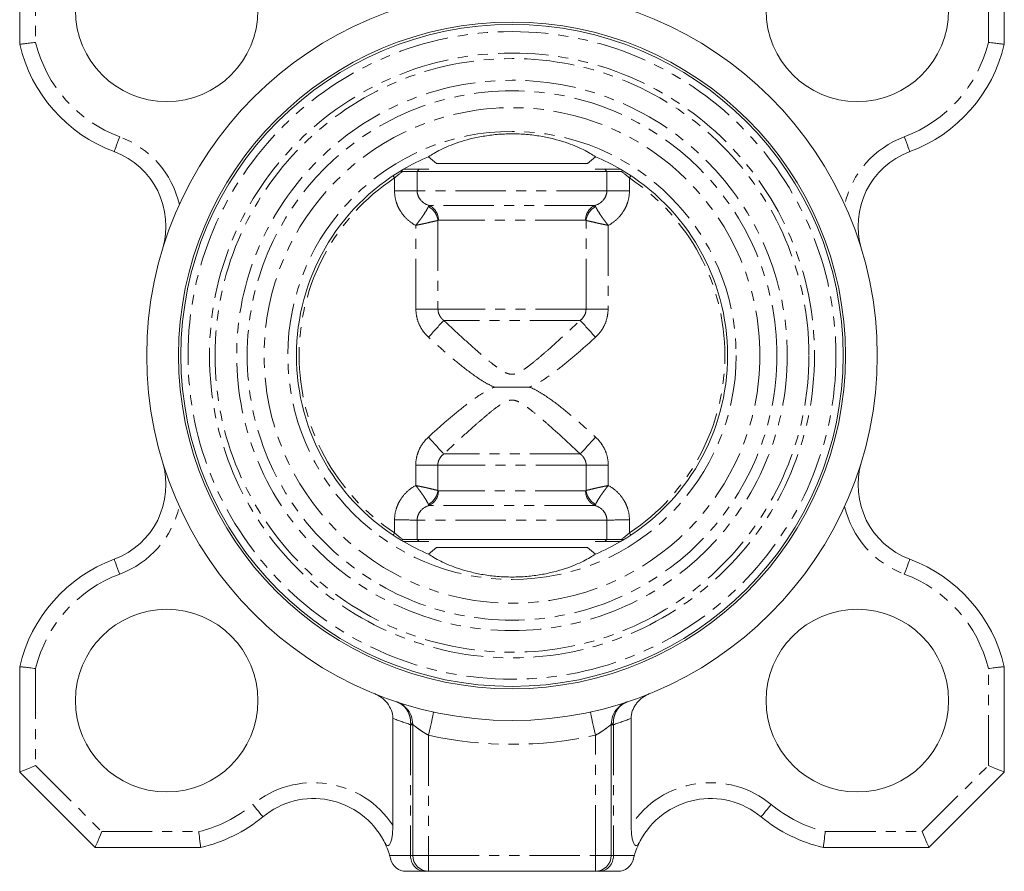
# Model space of a CAD drawing. Header units: millimetres. Extents: x 72 to 468, y 81 to 454.
# Tile 2 of 31: x 72 to 196, y 197 to 305. Entities that reach past the tile are written whole.
import ezdxf

# ---------------------------------------------------------------- set-up
doc = ezdxf.new("R2010")
doc.units = ezdxf.units.MM
doc.linetypes.add('PHANTOM', pattern=[12.7, 6.35, -1.27, 1.27, -1.27, 1.27, -1.27])

msp = doc.modelspace()

# ---------------------------------------------------------------- linework, layer by layer
at = {"color": 7, "linetype": 'Continuous', "lineweight": 15}
for p, q in [((71.65, 301.45), (71.65, 314.74)), ((195.65, 314.74), (195.65, 301.45)), ((123.14, 287.27), (124.13, 286.44)), ((143.16, 286.44), (144.16, 287.27)), ((123.19, 285.69), (119.97, 285.69)), ((121.7, 285.43), (121.95, 285.69)), ((145.6, 285.43), (121.7, 285.43)), ((124.13, 286.44), (143.25, 286.44)), ((147.33, 285.69), (144.11, 285.69)), ((145.6, 285.43), (145.35, 285.69)), ((119.97, 238.79), (123.19, 238.79)), ((121.95, 238.79), (121.7, 239.05)), ((121.7, 239.05), (145.6, 239.05)), ((144.11, 238.79), (147.33, 238.79)), ((145.35, 238.79), (145.6, 239.05)), ((124.14, 238.04), (123.14, 237.21)), ((143.17, 238.04), (124.05, 238.04)), ((144.16, 237.21), (143.17, 238.04)), ((71.65, 209.74), (71.65, 223.03)), ((195.65, 223.03), (195.65, 209.74)), ((118.65, 216.51), (118.65, 203.04)), ((148.65, 216.51), (148.65, 203.04)), ((121.15, 199.24), (121.15, 215.76)), ((146.15, 215.76), (146.15, 199.24)), ((81.15, 200.24), (71.65, 209.74)), ((195.65, 209.74), (186.15, 200.24)), ((94.44, 200.24), (81.15, 200.24)), ((186.15, 200.24), (172.86, 200.24)), ((122.61, 197.24), (120.31, 197.24)), ((123.15, 197.24), (122.61, 197.24)), ((144.15, 197.24), (123.15, 197.24)), ((144.69, 197.24), (144.15, 197.24)), ((146.99, 197.24), (144.69, 197.24))]:
    msp.add_line(p, q, dxfattribs=at)
at = {"color": 8, "linetype": 'PHANTOM', "lineweight": 0}
for p, q in [((73.65, 313.91), (73.65, 301.69)), ((193.65, 301.69), (193.65, 313.91)), ((145.59, 282.99), (121.71, 282.99)), ((144.08, 281.13), (123.22, 281.13)), ((142.92, 279.28), (124.38, 279.28)), ((142.97, 268.07), (124.33, 268.07)), ((142.24, 266.65), (125.06, 266.65)), ((142.25, 249.83), (125.05, 249.83)), ((142.99, 248.41), (124.31, 248.41)), ((142.92, 245.2), (124.38, 245.2)), ((144.08, 243.35), (123.22, 243.35)), ((145.59, 241.49), (121.71, 241.49)), ((73.65, 222.79), (73.65, 210.57)), ((193.65, 210.57), (193.65, 222.79)), ((121.15, 215.71), (120.88, 215.71)), ((120.88, 215.71), (120.88, 199.24)), ((146.42, 215.71), (146.15, 215.71)), ((146.42, 215.71), (146.42, 199.24)), ((123.15, 214.38), (123.15, 199.24)), ((144.15, 199.24), (144.15, 214.38)), ((73.65, 210.57), (81.98, 202.24)), ((185.32, 202.24), (193.65, 210.57)), ((81.98, 202.24), (94.2, 202.24)), ((173.1, 202.24), (185.32, 202.24)), ((118.24, 199.24), (120.88, 199.24)), ((120.88, 199.24), (121.15, 199.24)), ((121.15, 199.24), (123.15, 199.24)), ((123.15, 197.24), (123.15, 199.24)), ((123.15, 199.24), (144.15, 199.24)), ((144.15, 199.24), (146.15, 199.24)), ((144.15, 197.24), (144.15, 199.24)), ((146.15, 199.24), (146.42, 199.24)), ((146.42, 199.24), (149.06, 199.24))]:
    msp.add_line(p, q, dxfattribs=at)
at = {"color": 8, "linetype": 'PHANTOM', "lineweight": 0, "flags": 128}
for points in [[(83.55, 287.91), (83.57, 287.95), (83.61, 288.06), (83.67, 288.23), (83.76, 288.46), (83.86, 288.75), (83.98, 289.07), (84.11, 289.42), (84.25, 289.79)], [(183.75, 287.91), (183.73, 287.95), (183.69, 288.06), (183.63, 288.23), (183.54, 288.46), (183.44, 288.75), (183.32, 289.07), (183.19, 289.42), (183.05, 289.79)], [(118.86, 284.6), (118.75, 284.76), (118.67, 284.88)], [(148.44, 284.6), (148.55, 284.76), (148.63, 284.88)], [(118.86, 239.88), (118.75, 239.72), (118.67, 239.6)], [(148.44, 239.88), (148.55, 239.72), (148.63, 239.6)], [(83.55, 236.57), (83.57, 236.53), (83.61, 236.42), (83.67, 236.25), (83.76, 236.02), (83.86, 235.73), (83.98, 235.41), (84.11, 235.06), (84.25, 234.69)], [(183.75, 236.57), (183.73, 236.53), (183.69, 236.42), (183.63, 236.25), (183.54, 236.02), (183.44, 235.73), (183.32, 235.41), (183.19, 235.06), (183.05, 234.69)], [(123.15, 214.38), (123.28, 214.95), (123.4, 215.5), (123.51, 216.01), (123.6, 216.45), (123.68, 216.81), (123.74, 217.09), (123.78, 217.25), (123.79, 217.31)], [(144.15, 214.38), (144.02, 214.95), (143.9, 215.5), (143.79, 216.01), (143.7, 216.45), (143.62, 216.81), (143.56, 217.09), (143.52, 217.25), (143.51, 217.31)], [(102.28, 204.11), (102.25, 204.14), (102.18, 204.23), (102.06, 204.37), (101.9, 204.57), (101.71, 204.8), (101.49, 205.07), (101.25, 205.35), (101, 205.66)], [(165.02, 204.11), (165.05, 204.14), (165.12, 204.23), (165.24, 204.37), (165.4, 204.57), (165.59, 204.8), (165.81, 205.07), (166.05, 205.35), (166.3, 205.66)]]:
    msp.add_lwpolyline(points, dxfattribs=at)
at = {"color": 7, "linetype": 'Continuous', "lineweight": 15, "flags": 128}
for points in [[(71.65, 209.74), (71.69, 209.76), (71.8, 209.8), (71.99, 209.88), (72.24, 209.98), (72.54, 210.11), (72.88, 210.25), (73.26, 210.41), (73.65, 210.57)], [(195.65, 209.74), (195.61, 209.76), (195.5, 209.8), (195.31, 209.88), (195.06, 209.98), (194.76, 210.11), (194.42, 210.25), (194.04, 210.41), (193.65, 210.57)], [(81.15, 200.24), (81.17, 200.28), (81.21, 200.39), (81.29, 200.58), (81.39, 200.83), (81.52, 201.13), (81.66, 201.47), (81.82, 201.85), (81.98, 202.24)], [(186.15, 200.24), (186.13, 200.28), (186.09, 200.39), (186.01, 200.58), (185.91, 200.83), (185.78, 201.13), (185.64, 201.47), (185.48, 201.85), (185.32, 202.24)]]:
    msp.add_lwpolyline(points, dxfattribs=at)
at = {"color": 7, "linetype": 'Continuous', "lineweight": 15}
for centre, radius in [((90.16, 305.73), 11.5), ((177.14, 305.73), 11.5), ((133.65, 262.24), 46), ((133.65, 262.24), 42), ((133.65, 262.24), 41.7), ((90.16, 218.75), 11.5), ((177.14, 218.75), 11.5)]:
    msp.add_circle(centre, radius, dxfattribs=at)
at = {"color": 8, "linetype": 'PHANTOM', "lineweight": 0}
for radius in [40.8, 38.1, 37.4, 34.67, 33.35, 31.22, 28.23]:
    msp.add_circle((133.65, 262.24), radius, dxfattribs=at)
at = {"color": 7, "linetype": 'Continuous', "lineweight": 15}
for centre, radius, start, end in [((90.16, 305.73), 19, 193.0013, 249.642), ((177.14, 305.73), 19, 290.358, 346.9987), ((80.07, 278.54), 10, 343.0795, 69.642), ((187.23, 278.54), 10, 110.358, 196.9205), ((133.65, 262.24), 27.15, 112.7817, 120.2631), ((133.65, 262.24), 27.15, 59.7369, 67.2183), ((133.65, 262.24), 27.15, 120.2631, 239.7369), ((133.65, 262.24), 27.15, 300.2631, 59.7369), ((80.07, 245.94), 10, 290.358, 16.9205), ((187.23, 245.94), 10, 163.0795, 249.642), ((133.65, 262.24), 27.15, 239.7369, 247.2183), ((133.65, 262.24), 27.15, 292.7817, 300.2631), ((90.16, 218.75), 19, 110.358, 166.9987), ((177.14, 218.75), 19, 13.0013, 69.642), ((118.15, 215.76), 3, 0, 43.0495), ((149.15, 215.76), 3, 136.9505, 180), ((108.65, 196.41), 10, 27.8063, 129.6045), ((158.65, 196.41), 10, 50.3955, 152.1937), ((90.16, 218.75), 19, 283.0013, 309.6045), ((177.14, 218.75), 19, 230.3955, 256.9987), ((108.65, 196.41), 10, 16.4422, 27.8063), ((158.65, 196.41), 10, 152.1937, 163.5578), ((120.31, 199.24), 2, 193.6431, 270), ((123.15, 199.24), 2, 180, 270), ((144.15, 199.24), 2, 270, 0), ((146.99, 199.24), 2, 270, 346.3569)]:
    msp.add_arc(centre, radius, start, end, dxfattribs=at)
at = {"color": 8, "linetype": 'PHANTOM', "lineweight": 0}
for centre, radius, start, end in [((90.16, 305.73), 17, 193.7483, 249.642), ((177.14, 305.73), 17, 290.358, 346.2517), ((80.07, 278.54), 12, 13.0742, 69.642), ((187.23, 278.54), 12, 110.358, 166.9258), ((133.65, 262.24), 26.81, 123.4884, 236.5116), ((133.65, 262.24), 26.81, 303.4884, 56.5116), ((118.91, 396.11), 113.15, 269.9763, 271.4155), ((148.39, 396.11), 113.15, 268.5845, 270.0237), ((122.14, 279.04), 2.18, 5.6057, 63.1845), ((122.38, 279.32), 2, 358.9545, 65.0547), ((144.92, 279.32), 2, 114.9453, 181.0455), ((145.16, 279.04), 2.18, 116.8155, 174.3943), ((121.38, 714.5), 446.44, 270.0219, 270.3783), ((145.92, 714.5), 446.44, 269.6217, 269.9781), ((-62.38, 433.92), 251.21, 317.6021, 318.2551), ((329.68, 433.92), 251.21, 221.7449, 222.3979), ((5.59, 144.47), 159.27, 41.4104, 42.4443), ((261.71, 144.47), 159.27, 137.5557, 138.5896), ((121.37, 61.19), 187.24, 89.1005, 89.9514), ((145.93, 61.19), 187.24, 90.0486, 90.8995), ((122.14, 245.44), 2.18, 296.8155, 354.3943), ((122.38, 245.16), 2, 294.9453, 1.0455), ((144.92, 245.16), 2, 178.9545, 245.0547), ((145.16, 245.44), 2.18, 185.6057, 243.1845), ((80.07, 245.94), 12, 290.358, 346.9258), ((187.23, 245.94), 12, 193.0742, 249.642), ((118.91, 128.37), 113.15, 88.5845, 90.0237), ((148.39, 128.37), 113.15, 89.9763, 91.4155), ((90.16, 218.75), 17, 110.358, 166.2517), ((177.14, 218.75), 17, 13.7483, 69.642), ((120.23, 217.68), 0.171, 47.5375, 95.6613), ((147.07, 217.68), 0.171, 84.3387, 132.4625), ((136.25, 262.24), 49, 248.9523, 251.7241), ((120.91, 215.46), 0.384, 50.5585, 92.7212), ((146.39, 215.46), 0.384, 87.2788, 129.4415), ((131.05, 262.24), 49, 288.2759, 291.0477), ((133.65, 262.24), 49, 257.6264, 282.3736), ((108.65, 196.41), 12, 33.5573, 129.6045), ((158.65, 196.41), 12, 50.3955, 146.4427), ((90.16, 218.75), 17, 283.7483, 309.6045), ((177.14, 218.75), 17, 230.3955, 256.2517), ((122.76, 199.11), 1.88, 176.1887, 265.5982), ((144.54, 199.11), 1.88, 274.4018, 3.8113)]:
    msp.add_arc(centre, radius, start, end, dxfattribs=at)
at = {"color": 7, "linetype": 'Continuous', "lineweight": 15}
for points, knots in [([(71.65, 301.45), (71.65, 301.45), (71.66, 301.45), (71.71, 301.46), (71.75, 301.46), (71.85, 301.48), (71.92, 301.48), (72.06, 301.5), (72.15, 301.51), (72.42, 301.54), (72.65, 301.57), (73.13, 301.62), (73.39, 301.66), (73.65, 301.69)], [0, 0, 0, 0, 0.125, 0.125, 0.25, 0.25, 0.375, 0.375, 0.5, 0.5, 0.75, 0.75, 1, 1, 1, 1]), ([(195.65, 301.45), (195.65, 301.45), (195.64, 301.45), (195.59, 301.46), (195.55, 301.46), (195.45, 301.48), (195.38, 301.48), (195.24, 301.5), (195.15, 301.51), (194.88, 301.54), (194.65, 301.57), (194.17, 301.62), (193.91, 301.66), (193.65, 301.69)], [0, 0, 0, 0, 0.125, 0.125, 0.25, 0.25, 0.375, 0.375, 0.5, 0.5, 0.75, 0.75, 1, 1, 1, 1]), ([(123.14, 287.27), (123.52, 287.54), (124.03, 287.85), (124.97, 288.32), (125.32, 288.48), (126.09, 288.79), (126.5, 288.95), (127.39, 289.24), (127.87, 289.39), (128.9, 289.64), (129.44, 289.76), (130.29, 289.9), (130.58, 289.95), (131.17, 290.02), (131.47, 290.06), (132.39, 290.13), (133, 290.16), (134.25, 290.16), (134.88, 290.14), (136.1, 290.03), (136.69, 289.96), (137.84, 289.76), (138.38, 289.65), (139.4, 289.39), (139.89, 289.25), (141.23, 288.81), (141.99, 288.49), (143.27, 287.85), (143.78, 287.54), (144.16, 287.27)], [0, 0, 0, 0, 0.125, 0.125, 0.1875, 0.1875, 0.25, 0.25, 0.3125, 0.3125, 0.375, 0.375, 0.40625, 0.40625, 0.4375, 0.4375, 0.5, 0.5, 0.5625, 0.5625, 0.625, 0.625, 0.6875, 0.6875, 0.75, 0.75, 0.875, 0.875, 1, 1, 1, 1]), ([(119.64, 285.46), (119.65, 285.45), (119.73, 285.44), (119.81, 285.44), (119.88, 285.44)], [0, 0, 0, 0, 0.129133, 1, 1, 1, 1]), ([(121.7, 285.43), (121.56, 285.43), (121.33, 285.43), (120.7, 285.43), (120.31, 285.43), (119.88, 285.43)], [0, 0, 0, 0, 0.5, 0.5, 1, 1, 1, 1]), ([(147.42, 285.43), (146.99, 285.43), (146.6, 285.43), (145.97, 285.43), (145.74, 285.43), (145.6, 285.43)], [0, 0, 0, 0, 0.5, 0.5, 1, 1, 1, 1]), ([(131.42, 258.25), (132.17, 258.25), (132.91, 258.25), (134.39, 258.25), (135.13, 258.25), (135.88, 258.25)], [0, 0, 0, 0, 0.5, 0.5, 1, 1, 1, 1]), ([(119.88, 239.05), (120.31, 239.05), (120.7, 239.05), (121.33, 239.05), (121.56, 239.05), (121.7, 239.05)], [0, 0, 0, 0, 0.5, 0.5, 1, 1, 1, 1]), ([(145.6, 239.05), (145.74, 239.05), (145.97, 239.05), (146.6, 239.05), (146.99, 239.05), (147.42, 239.05)], [0, 0, 0, 0, 0.5, 0.5, 1, 1, 1, 1]), ([(147.66, 239.02), (147.65, 239.03), (147.57, 239.04), (147.49, 239.04), (147.42, 239.04)], [0, 0, 0, 0, 0.129134, 1, 1, 1, 1]), ([(144.16, 237.21), (143.78, 236.94), (143.27, 236.63), (142.33, 236.16), (141.98, 236), (141.21, 235.69), (140.8, 235.53), (139.91, 235.24), (139.43, 235.09), (138.4, 234.84), (137.86, 234.72), (137.01, 234.58), (136.72, 234.53), (136.13, 234.46), (135.83, 234.42), (134.91, 234.35), (134.3, 234.32), (133.05, 234.32), (132.42, 234.34), (131.2, 234.45), (130.61, 234.52), (129.46, 234.72), (128.92, 234.83), (127.9, 235.09), (127.41, 235.23), (126.07, 235.67), (125.31, 235.99), (124.03, 236.63), (123.52, 236.94), (123.14, 237.21)], [0, 0, 0, 0, 0.125, 0.125, 0.1875, 0.1875, 0.25, 0.25, 0.3125, 0.3125, 0.375, 0.375, 0.40625, 0.40625, 0.4375, 0.4375, 0.5, 0.5, 0.5625, 0.5625, 0.625, 0.625, 0.6875, 0.6875, 0.75, 0.75, 0.875, 0.875, 1, 1, 1, 1]), ([(71.65, 223.03), (71.65, 223.03), (71.66, 223.03), (71.71, 223.02), (71.75, 223.02), (71.85, 223), (71.92, 223), (72.06, 222.98), (72.15, 222.97), (72.42, 222.94), (72.65, 222.91), (73.13, 222.86), (73.39, 222.82), (73.65, 222.79)], [0, 0, 0, 0, 0.125, 0.125, 0.25, 0.25, 0.375, 0.375, 0.5, 0.5, 0.75, 0.75, 1, 1, 1, 1]), ([(195.65, 223.03), (195.65, 223.03), (195.64, 223.03), (195.59, 223.02), (195.55, 223.02), (195.45, 223), (195.38, 223), (195.24, 222.98), (195.15, 222.97), (194.88, 222.94), (194.65, 222.91), (194.17, 222.86), (193.91, 222.82), (193.65, 222.79)], [0, 0, 0, 0, 0.125, 0.125, 0.25, 0.25, 0.375, 0.375, 0.5, 0.5, 0.75, 0.75, 1, 1, 1, 1]), ([(118.65, 216.51), (118.65, 216.86), (118.58, 217.19), (118.34, 217.84), (118.17, 218.14), (117.74, 218.68), (117.49, 218.92), (116.94, 219.33), (116.64, 219.5), (116.32, 219.63)], [0, 0, 0, 0, 0.25, 0.25, 0.5, 0.5, 0.75, 0.75, 1, 1, 1, 1]), ([(150.98, 219.63), (150.66, 219.5), (150.36, 219.33), (149.81, 218.93), (149.56, 218.68), (149.24, 218.28), (149.15, 218.14), (148.98, 217.84), (148.9, 217.69), (148.78, 217.36), (148.73, 217.2), (148.67, 216.86), (148.65, 216.68), (148.65, 216.51)], [0, 0, 0, 0, 0.25, 0.25, 0.5, 0.5, 0.625, 0.625, 0.75, 0.75, 0.875, 0.875, 1, 1, 1, 1]), ([(120.34, 217.8), (120.17, 217.99), (119.98, 218.15), (119.56, 218.42), (119.34, 218.52), (119.1, 218.6)], [0, 0, 0, 0, 0.5, 0.5, 1, 1, 1, 1]), ([(146.96, 217.8), (147.13, 217.99), (147.32, 218.15), (147.74, 218.42), (147.96, 218.52), (148.2, 218.6)], [0, 0, 0, 0, 0.5, 0.5, 1, 1, 1, 1]), ([(94.44, 200.24), (94.44, 200.24), (94.44, 200.25), (94.43, 200.3), (94.43, 200.34), (94.41, 200.44), (94.41, 200.51), (94.39, 200.65), (94.38, 200.74), (94.35, 201.01), (94.32, 201.24), (94.27, 201.72), (94.23, 201.98), (94.2, 202.24)], [0, 0, 0, 0, 0.125, 0.125, 0.25, 0.25, 0.375, 0.375, 0.5, 0.5, 0.75, 0.75, 1, 1, 1, 1]), ([(118.65, 203.04), (118.65, 202.68), (118.63, 202.33), (118.58, 201.8), (118.55, 201.63), (118.49, 201.29), (118.45, 201.12), (118.36, 200.82), (118.29, 200.68), (118.18, 200.54), (118.13, 200.51), (118.04, 200.48), (118, 200.48), (117.91, 200.52), (117.86, 200.55), (117.78, 200.63), (117.74, 200.68), (117.63, 200.83), (117.56, 200.95), (117.5, 201.07)], [0, 0, 0, 0, 0.25, 0.25, 0.375, 0.375, 0.5, 0.5, 0.625, 0.625, 0.6875, 0.6875, 0.75, 0.75, 0.8125, 0.8125, 0.875, 0.875, 1, 1, 1, 1]), ([(148.65, 203.04), (148.65, 202.68), (148.67, 202.33), (148.72, 201.8), (148.75, 201.63), (148.81, 201.29), (148.85, 201.12), (148.94, 200.82), (149.01, 200.68), (149.12, 200.54), (149.17, 200.51), (149.26, 200.48), (149.3, 200.48), (149.39, 200.52), (149.44, 200.55), (149.52, 200.63), (149.56, 200.68), (149.67, 200.83), (149.74, 200.95), (149.8, 201.07)], [0, 0, 0, 0, 0.25, 0.25, 0.375, 0.375, 0.5, 0.5, 0.625, 0.625, 0.6875, 0.6875, 0.75, 0.75, 0.8125, 0.8125, 0.875, 0.875, 1, 1, 1, 1]), ([(172.86, 200.24), (172.86, 200.24), (172.86, 200.25), (172.87, 200.3), (172.87, 200.34), (172.89, 200.44), (172.89, 200.51), (172.91, 200.65), (172.92, 200.74), (172.95, 201.01), (172.98, 201.24), (173.03, 201.72), (173.07, 201.98), (173.1, 202.24)], [0, 0, 0, 0, 0.125, 0.125, 0.25, 0.25, 0.375, 0.375, 0.5, 0.5, 0.75, 0.75, 1, 1, 1, 1]), ([(149.06, 199.24), (149.04, 199.17), (149.02, 199.09), (148.97, 198.93), (148.95, 198.85), (148.93, 198.77)], [0, 0, 0, 0, 0.5, 0.5, 1, 1, 1, 1])]:
    msp.add_open_spline(points, degree=3, knots=knots, dxfattribs=at)
at = {"color": 8, "linetype": 'PHANTOM', "lineweight": 0}
for points in [[(119.88, 285.43), (119.53, 285.17), (119.19, 284.9), (118.86, 284.6)], [(121.7, 285.43), (121.7, 284.62), (121.7, 283.8), (121.71, 282.99)], [(145.59, 282.99), (145.6, 283.8), (145.6, 284.62), (145.6, 285.43)], [(148.44, 284.6), (148.11, 284.9), (147.77, 285.17), (147.42, 285.43)], [(118.86, 282.95), (118.86, 283.5), (118.86, 284.05), (118.86, 284.6)], [(148.44, 284.6), (148.44, 284.05), (148.44, 283.5), (148.44, 282.95)], [(123.22, 281.13), (123.2, 281.11), (123.16, 281.06), (123.12, 280.98)], [(144.08, 281.13), (144.1, 281.11), (144.14, 281.06), (144.18, 280.98)], [(124.38, 279.28), (124.35, 279.28), (124.33, 279.27), (124.31, 279.25)], [(124.31, 279.25), (124.32, 275.52), (124.32, 271.8), (124.33, 268.07)], [(142.99, 279.25), (142.97, 279.27), (142.95, 279.28), (142.92, 279.28)], [(142.97, 268.07), (142.98, 271.8), (142.98, 275.52), (142.99, 279.25)], [(121.55, 268.06), (121.55, 271.58), (121.54, 275.11), (121.52, 278.63)], [(145.78, 278.63), (145.76, 275.11), (145.75, 271.58), (145.75, 268.06)], [(121.52, 245.85), (121.53, 246.71), (121.53, 247.57), (121.53, 248.43)], [(124.31, 248.41), (124.31, 247.35), (124.31, 246.29), (124.31, 245.23)], [(142.99, 245.23), (142.99, 246.29), (142.99, 247.35), (142.99, 248.41)], [(145.77, 248.43), (145.77, 247.57), (145.77, 246.71), (145.78, 245.85)], [(124.31, 245.23), (124.33, 245.21), (124.35, 245.2), (124.38, 245.2)], [(142.92, 245.2), (142.95, 245.2), (142.97, 245.21), (142.99, 245.23)], [(123.22, 243.35), (123.2, 243.37), (123.16, 243.42), (123.12, 243.5)], [(144.18, 243.5), (144.14, 243.42), (144.1, 243.37), (144.08, 243.35)], [(118.86, 239.88), (118.86, 240.43), (118.86, 240.98), (118.86, 241.53)], [(121.71, 241.49), (121.7, 240.68), (121.7, 239.86), (121.7, 239.05)], [(145.6, 239.05), (145.6, 239.86), (145.6, 240.68), (145.59, 241.49)], [(148.44, 241.53), (148.44, 240.98), (148.44, 240.43), (148.44, 239.88)], [(118.86, 239.88), (119.19, 239.58), (119.53, 239.31), (119.88, 239.05)], [(147.42, 239.05), (147.77, 239.31), (148.11, 239.58), (148.44, 239.88)], [(120.88, 215.71), (120.88, 215.76), (120.89, 215.8), (120.89, 215.84)], [(146.41, 215.84), (146.41, 215.8), (146.42, 215.76), (146.42, 215.71)]]:
    msp.add_open_spline(points, degree=3, dxfattribs=at)
for points, knots in [([(121.52, 278.63), (121.13, 278.84), (120.76, 279.1), (120.12, 279.7), (119.83, 280.05), (119.48, 280.62), (119.37, 280.81), (119.19, 281.22), (119.11, 281.43), (118.93, 282.07), (118.87, 282.51), (118.86, 282.95)], [0, 0, 0, 0, 0.25, 0.25, 0.5, 0.5, 0.625, 0.625, 0.75, 0.75, 1, 1, 1, 1]), ([(121.71, 282.99), (121.71, 282.77), (121.75, 282.55), (121.91, 282.14), (122.03, 281.96), (122.45, 281.47), (122.83, 281.26), (123.22, 281.13)], [0, 0, 0, 0, 0.25, 0.25, 0.5, 0.5, 1, 1, 1, 1]), ([(144.08, 281.13), (144.47, 281.26), (144.85, 281.47), (145.27, 281.96), (145.39, 282.14), (145.55, 282.55), (145.59, 282.77), (145.59, 282.99)], [0, 0, 0, 0, 0.5, 0.5, 0.75, 0.75, 1, 1, 1, 1]), ([(148.44, 282.95), (148.43, 282.51), (148.37, 282.07), (148.19, 281.43), (148.11, 281.22), (147.93, 280.81), (147.82, 280.62), (147.47, 280.05), (147.18, 279.7), (146.54, 279.1), (146.17, 278.84), (145.78, 278.63)], [0, 0, 0, 0, 0.25, 0.25, 0.375, 0.375, 0.5, 0.5, 0.75, 0.75, 1, 1, 1, 1]), ([(123.12, 280.98), (123.07, 280.88), (123, 280.74), (122.8, 280.41), (122.68, 280.22), (122.48, 279.9), (122.4, 279.79), (122.25, 279.57), (122.16, 279.46), (121.99, 279.22), (121.9, 279.1), (121.72, 278.87), (121.62, 278.75), (121.52, 278.63)], [0, 0, 0, 0, 0.25, 0.25, 0.5, 0.5, 0.625, 0.625, 0.75, 0.75, 0.875, 0.875, 1, 1, 1, 1]), ([(144.18, 280.98), (144.23, 280.88), (144.3, 280.74), (144.5, 280.41), (144.62, 280.22), (144.82, 279.9), (144.9, 279.79), (145.05, 279.57), (145.14, 279.46), (145.31, 279.22), (145.4, 279.1), (145.58, 278.87), (145.68, 278.75), (145.78, 278.63)], [0, 0, 0, 0, 0.25, 0.25, 0.5, 0.5, 0.625, 0.625, 0.75, 0.75, 0.875, 0.875, 1, 1, 1, 1]), ([(124.31, 279.25), (124.2, 279.22), (124.05, 279.19), (123.67, 279.1), (123.46, 279.05), (123.08, 278.96), (122.95, 278.93), (122.69, 278.87), (122.55, 278.84), (122.27, 278.78), (122.12, 278.75), (121.82, 278.69), (121.67, 278.66), (121.52, 278.63)], [0, 0, 0, 0, 0.25, 0.25, 0.5, 0.5, 0.625, 0.625, 0.75, 0.75, 0.875, 0.875, 1, 1, 1, 1]), ([(142.99, 279.25), (143.1, 279.22), (143.25, 279.19), (143.63, 279.1), (143.84, 279.05), (144.22, 278.96), (144.35, 278.93), (144.61, 278.87), (144.75, 278.84), (145.03, 278.78), (145.18, 278.75), (145.48, 278.69), (145.63, 278.66), (145.78, 278.63)], [0, 0, 0, 0, 0.25, 0.25, 0.5, 0.5, 0.625, 0.625, 0.75, 0.75, 0.875, 0.875, 1, 1, 1, 1]), ([(123.14, 264.53), (122.89, 264.75), (122.67, 265), (122.28, 265.53), (122.11, 265.82), (121.83, 266.43), (121.73, 266.74), (121.59, 267.39), (121.55, 267.72), (121.55, 268.06)], [0, 0, 0, 0, 0.25, 0.25, 0.5, 0.5, 0.75, 0.75, 1, 1, 1, 1]), ([(124.33, 268.07), (124.33, 267.93), (124.35, 267.79), (124.42, 267.52), (124.47, 267.39), (124.6, 267.15), (124.68, 267.03), (124.85, 266.83), (124.95, 266.74), (125.06, 266.65)], [0, 0, 0, 0, 0.25, 0.25, 0.5, 0.5, 0.75, 0.75, 1, 1, 1, 1]), ([(142.24, 266.65), (142.46, 266.82), (142.64, 267.03), (142.83, 267.39), (142.89, 267.52), (142.96, 267.79), (142.97, 267.93), (142.97, 268.07)], [0, 0, 0, 0, 0.5, 0.5, 0.75, 0.75, 1, 1, 1, 1]), ([(145.75, 268.06), (145.75, 267.72), (145.71, 267.4), (145.57, 266.75), (145.47, 266.43), (145.19, 265.83), (145.03, 265.54), (144.63, 265), (144.41, 264.75), (144.16, 264.53)], [0, 0, 0, 0, 0.25, 0.25, 0.5, 0.5, 0.75, 0.75, 1, 1, 1, 1]), ([(125.06, 266.65), (125.73, 266.02), (126.41, 265.39), (127.77, 264.14), (128.46, 263.52), (129.49, 262.61), (129.84, 262.3), (130.54, 261.71), (130.89, 261.42), (131.43, 261), (131.61, 260.86), (131.98, 260.59), (132.17, 260.46), (132.55, 260.22), (132.75, 260.1), (133.07, 259.97), (133.18, 259.93), (133.41, 259.88), (133.52, 259.86), (133.76, 259.86), (133.87, 259.88), (134.1, 259.93), (134.21, 259.96), (134.53, 260.09), (134.73, 260.21), (135.12, 260.45), (135.3, 260.58), (135.67, 260.84), (135.85, 260.98), (136.39, 261.41), (136.75, 261.7), (137.45, 262.3), (137.8, 262.6), (138.84, 263.51), (139.52, 264.13), (140.89, 265.39), (141.56, 266.02), (142.24, 266.65)], [0, 0, 0, 0, 0.125, 0.125, 0.25, 0.25, 0.3125, 0.3125, 0.375, 0.375, 0.40625, 0.40625, 0.4375, 0.4375, 0.46875, 0.46875, 0.484375, 0.484375, 0.5, 0.5, 0.515625, 0.515625, 0.53125, 0.53125, 0.5625, 0.5625, 0.59375, 0.59375, 0.625, 0.625, 0.6875, 0.6875, 0.75, 0.75, 0.875, 0.875, 1, 1, 1, 1]), ([(131.42, 258.25), (131.02, 258.42), (130.63, 258.62), (129.89, 259.05), (129.52, 259.29), (128.45, 260.03), (127.76, 260.56), (126.41, 261.65), (125.74, 262.22), (124.43, 263.36), (123.78, 263.94), (123.14, 264.53)], [0, 0, 0, 0, 0.125, 0.125, 0.25, 0.25, 0.5, 0.5, 0.75, 0.75, 1, 1, 1, 1]), ([(144.16, 264.53), (143.52, 263.94), (142.87, 263.36), (141.56, 262.22), (140.9, 261.66), (139.54, 260.56), (138.86, 260.03), (137.78, 259.29), (137.42, 259.06), (136.66, 258.62), (136.28, 258.42), (135.88, 258.25)], [0, 0, 0, 0, 0.25, 0.25, 0.5, 0.5, 0.75, 0.75, 0.875, 0.875, 1, 1, 1, 1]), ([(123.13, 251.96), (123.77, 252.55), (124.42, 253.13), (125.73, 254.28), (126.4, 254.84), (127.75, 255.93), (128.44, 256.47), (129.51, 257.2), (129.88, 257.44), (130.63, 257.88), (131.02, 258.08), (131.42, 258.25)], [0, 0, 0, 0, 0.25, 0.25, 0.5, 0.5, 0.75, 0.75, 0.875, 0.875, 1, 1, 1, 1]), ([(135.88, 258.25), (136.28, 258.08), (136.67, 257.87), (137.42, 257.44), (137.78, 257.2), (138.86, 256.47), (139.55, 255.94), (140.9, 254.84), (141.57, 254.28), (142.88, 253.13), (143.53, 252.55), (144.17, 251.96)], [0, 0, 0, 0, 0.125, 0.125, 0.25, 0.25, 0.5, 0.5, 0.75, 0.75, 1, 1, 1, 1]), ([(142.25, 249.83), (141.58, 250.46), (140.9, 251.09), (139.53, 252.34), (138.85, 252.96), (137.81, 253.88), (137.46, 254.18), (136.76, 254.77), (136.41, 255.06), (135.87, 255.49), (135.69, 255.62), (135.32, 255.89), (135.13, 256.02), (134.75, 256.26), (134.55, 256.38), (134.23, 256.51), (134.12, 256.55), (133.89, 256.6), (133.77, 256.61), (133.54, 256.62), (133.42, 256.6), (133.2, 256.55), (133.09, 256.51), (132.77, 256.38), (132.57, 256.27), (131.99, 255.91), (131.62, 255.64), (130.9, 255.07), (130.55, 254.78), (129.85, 254.18), (129.5, 253.88), (128.46, 252.97), (127.77, 252.34), (126.4, 251.09), (125.73, 250.46), (125.05, 249.83)], [0, 0, 0, 0, 0.125, 0.125, 0.25, 0.25, 0.3125, 0.3125, 0.375, 0.375, 0.40625, 0.40625, 0.4375, 0.4375, 0.46875, 0.46875, 0.484375, 0.484375, 0.5, 0.5, 0.515625, 0.515625, 0.53125, 0.53125, 0.5625, 0.5625, 0.625, 0.625, 0.6875, 0.6875, 0.75, 0.75, 0.875, 0.875, 1, 1, 1, 1]), ([(121.53, 248.43), (121.53, 248.77), (121.57, 249.1), (121.71, 249.74), (121.82, 250.06), (122.09, 250.67), (122.26, 250.95), (122.66, 251.49), (122.88, 251.74), (123.13, 251.96)], [0, 0, 0, 0, 0.25, 0.25, 0.5, 0.5, 0.75, 0.75, 1, 1, 1, 1]), ([(144.17, 251.96), (144.42, 251.74), (144.64, 251.49), (145.03, 250.96), (145.2, 250.67), (145.48, 250.07), (145.59, 249.75), (145.73, 249.11), (145.77, 248.77), (145.77, 248.43)], [0, 0, 0, 0, 0.25, 0.25, 0.5, 0.5, 0.75, 0.75, 1, 1, 1, 1]), ([(125.05, 249.83), (124.83, 249.66), (124.65, 249.45), (124.45, 249.09), (124.4, 248.96), (124.33, 248.69), (124.31, 248.55), (124.31, 248.41)], [0, 0, 0, 0, 0.5, 0.5, 0.75, 0.75, 1, 1, 1, 1]), ([(142.99, 248.41), (142.99, 248.55), (142.97, 248.69), (142.9, 248.96), (142.85, 249.09), (142.71, 249.33), (142.63, 249.45), (142.46, 249.65), (142.36, 249.74), (142.25, 249.83)], [0, 0, 0, 0, 0.25, 0.25, 0.5, 0.5, 0.75, 0.75, 1, 1, 1, 1]), ([(118.86, 241.53), (118.87, 241.97), (118.93, 242.41), (119.11, 243.05), (119.19, 243.26), (119.37, 243.67), (119.48, 243.86), (119.83, 244.43), (120.12, 244.78), (120.76, 245.38), (121.13, 245.64), (121.52, 245.85)], [0, 0, 0, 0, 0.25, 0.25, 0.375, 0.375, 0.5, 0.5, 0.75, 0.75, 1, 1, 1, 1]), ([(123.12, 243.5), (123.07, 243.6), (123, 243.74), (122.8, 244.07), (122.68, 244.26), (122.48, 244.58), (122.4, 244.69), (122.25, 244.91), (122.16, 245.02), (121.99, 245.26), (121.9, 245.38), (121.72, 245.61), (121.62, 245.73), (121.52, 245.85)], [0, 0, 0, 0, 0.25, 0.25, 0.5, 0.5, 0.625, 0.625, 0.75, 0.75, 0.875, 0.875, 1, 1, 1, 1]), ([(124.31, 245.23), (124.2, 245.26), (124.05, 245.29), (123.67, 245.38), (123.46, 245.43), (123.08, 245.52), (122.95, 245.55), (122.69, 245.61), (122.55, 245.64), (122.27, 245.7), (122.12, 245.73), (121.82, 245.79), (121.67, 245.82), (121.52, 245.85)], [0, 0, 0, 0, 0.25, 0.25, 0.5, 0.5, 0.625, 0.625, 0.75, 0.75, 0.875, 0.875, 1, 1, 1, 1]), ([(142.99, 245.23), (143.1, 245.26), (143.25, 245.29), (143.63, 245.38), (143.84, 245.43), (144.22, 245.52), (144.35, 245.55), (144.61, 245.61), (144.75, 245.64), (145.03, 245.7), (145.18, 245.73), (145.48, 245.79), (145.63, 245.82), (145.78, 245.85)], [0, 0, 0, 0, 0.25, 0.25, 0.5, 0.5, 0.625, 0.625, 0.75, 0.75, 0.875, 0.875, 1, 1, 1, 1]), ([(144.18, 243.5), (144.23, 243.6), (144.3, 243.74), (144.5, 244.07), (144.62, 244.26), (144.82, 244.58), (144.9, 244.69), (145.05, 244.91), (145.14, 245.02), (145.31, 245.26), (145.4, 245.38), (145.58, 245.61), (145.68, 245.73), (145.78, 245.85)], [0, 0, 0, 0, 0.25, 0.25, 0.5, 0.5, 0.625, 0.625, 0.75, 0.75, 0.875, 0.875, 1, 1, 1, 1]), ([(145.78, 245.85), (146.17, 245.64), (146.54, 245.38), (147.18, 244.78), (147.47, 244.43), (147.82, 243.86), (147.93, 243.67), (148.11, 243.26), (148.19, 243.05), (148.37, 242.41), (148.43, 241.97), (148.44, 241.53)], [0, 0, 0, 0, 0.25, 0.25, 0.5, 0.5, 0.625, 0.625, 0.75, 0.75, 1, 1, 1, 1]), ([(123.22, 243.35), (122.83, 243.22), (122.45, 243.01), (122.03, 242.52), (121.91, 242.34), (121.75, 241.93), (121.71, 241.71), (121.71, 241.49)], [0, 0, 0, 0, 0.5, 0.5, 0.75, 0.75, 1, 1, 1, 1]), ([(145.59, 241.49), (145.59, 241.71), (145.55, 241.93), (145.39, 242.34), (145.27, 242.52), (144.85, 243.01), (144.47, 243.22), (144.08, 243.35)], [0, 0, 0, 0, 0.25, 0.25, 0.5, 0.5, 1, 1, 1, 1]), ([(120.21, 217.85), (120.06, 218.02), (119.89, 218.18), (119.51, 218.43), (119.31, 218.53), (119.1, 218.6)], [0, 0, 0, 0, 0.5, 0.5, 1, 1, 1, 1]), ([(147.09, 217.85), (147.24, 218.02), (147.41, 218.18), (147.79, 218.43), (147.99, 218.53), (148.2, 218.6)], [0, 0, 0, 0, 0.5, 0.5, 1, 1, 1, 1]), ([(120.89, 215.84), (120.89, 216.03), (120.88, 216.22), (120.83, 216.58), (120.79, 216.76), (120.67, 217.1), (120.6, 217.26), (120.42, 217.57), (120.32, 217.71), (120.21, 217.85)], [0, 0, 0, 0, 0.25, 0.25, 0.5, 0.5, 0.75, 0.75, 1, 1, 1, 1]), ([(147.09, 217.85), (146.98, 217.71), (146.88, 217.57), (146.7, 217.26), (146.63, 217.1), (146.51, 216.76), (146.47, 216.58), (146.42, 216.22), (146.41, 216.03), (146.41, 215.84)], [0, 0, 0, 0, 0.25, 0.25, 0.5, 0.5, 0.75, 0.75, 1, 1, 1, 1]), ([(123.15, 214.38), (123.02, 214.45), (122.9, 214.52), (122.65, 214.67), (122.53, 214.74), (122.19, 214.97), (121.97, 215.12), (121.6, 215.39), (121.44, 215.52), (121.27, 215.65), (121.23, 215.69), (121.17, 215.74), (121.15, 215.76), (121.15, 215.76)], [0, 0, 0, 0, 0.125, 0.125, 0.25, 0.25, 0.5, 0.5, 0.75, 0.75, 0.875, 0.875, 1, 1, 1, 1]), ([(146.15, 215.76), (146.15, 215.76), (146.13, 215.74), (146.07, 215.69), (146.03, 215.65), (145.91, 215.56), (145.84, 215.51), (145.69, 215.39), (145.61, 215.32), (145.42, 215.19), (145.32, 215.11), (145.11, 214.97), (145, 214.89), (144.65, 214.67), (144.41, 214.52), (144.15, 214.38)], [0, 0, 0, 0, 0.125, 0.125, 0.25, 0.25, 0.375, 0.375, 0.5, 0.5, 0.625, 0.625, 0.75, 0.75, 1, 1, 1, 1])]:
    msp.add_open_spline(points, degree=3, knots=knots, dxfattribs=at)
at = {"color": 7, "linetype": 'Continuous', "lineweight": 15}
msp.add_open_spline([(118.37, 198.77), (118.33, 198.93), (118.28, 199.09), (118.24, 199.24)], degree=3, dxfattribs=at)

doc.saveas('drawing.dxf')
